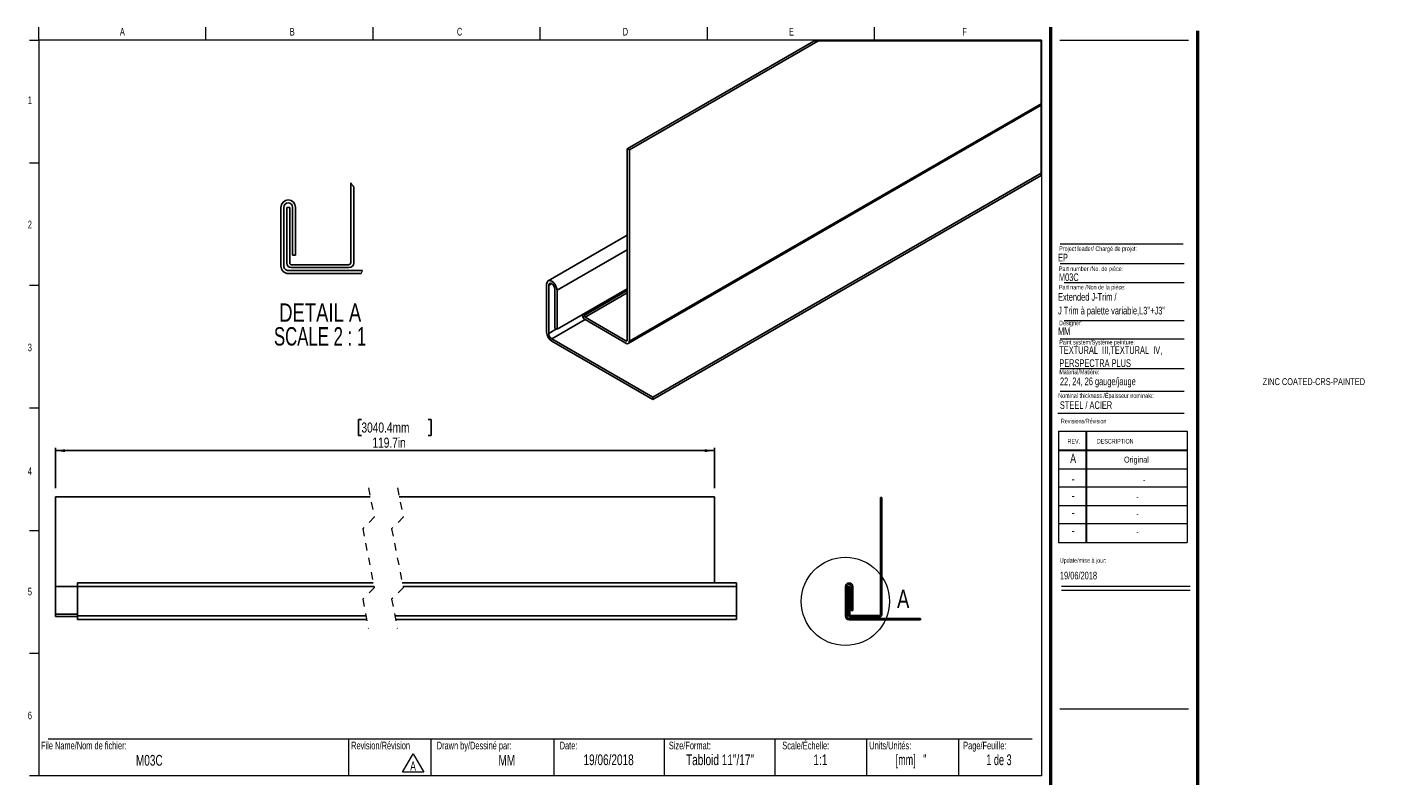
# Model space of a CAD drawing. Header units: inches. Extents: x 0.5 to 18.9, y 0.4 to 10.7.
import ezdxf

# ---------------------------------------------------------------- set-up
doc = ezdxf.new("R2010")
doc.units = ezdxf.units.IN
doc.header["$MEASUREMENT"] = 0
doc.linetypes.add('HIDDEN', pattern=[0.075, 0.05, -0.025])
doc.layers.add('FORMAT', color=7, linetype='Continuous')
doc.styles.add('SLDTEXTSTYLE0', font='TXT', dxfattribs={"width": 0.7})
doc.styles.add('SLDTEXTSTYLE1', font='TXT', dxfattribs={"width": 0.633333})
doc.styles.add('SLDTEXTSTYLE2', font='TXT', dxfattribs={"width": 0.625})
doc.styles.add('SLDTEXTSTYLE3', font='TXT', dxfattribs={"width": 0.75})
doc.styles.add('SLDTEXTSTYLE4', font='TXT', dxfattribs={"width": 0.681818})
doc.dimstyles.new('SLDDIMSTYLE0', dxfattribs={"dimtxt": 0.137795, "dimasz": 0.13, "dimexe": 0, "dimexo": 0.0625, "dimgap": 0.034449, "dimtad": 1, "dimdec": 1, "dimrnd": 1e-09, "dimzin": 12, "dimdsep": 46, "dimlunit": 5, "dimtxsty": 'SLDTEXTSTYLE3', "dimsah": 1, "dimcen": 0.09, "dimadec": 0, "dimazin": 3, "dimtfac": 1, "dimtdec": 1, "dimtofl": 0, "dimtmove": 0, "dimatfit": 3, "dimfxl": 1, "dimfrac": 2, "dimtolj": 1, "dimtzin": 12, "dimarcsym": 0})

# ---------------------------------------------------------------- blocks, each defined once
blk = doc.blocks.new('SW_NOTE_0')
at = {"color": 0, "linetype": 'Continuous', "lineweight": 0}
for p, q in [((-0.096, 0.015), (0.049, 0.266)), ((0.049, 0.266), (0.194, 0.015)), ((0.194, 0.015), (-0.096, 0.015))]:
    blk.add_line(p, q, dxfattribs=at)
at = {"color": 0, "linetype": 'Continuous', "lineweight": 0, "insert": (0.049, 0.161), "char_height": 0.125, "attachment_point": 2, "style": 'SLDTEXTSTYLE0'}
blk.add_mtext('A', dxfattribs=at)
blk = doc.blocks.new('SW_NOTE_1')
at = {"layer": 'FORMAT', "color": 0, "char_height": 0.10417, "attachment_point": 1, "style": 'SLDTEXTSTYLE0'}
for s, insert in [('TEXTURAL  III,TEXTURAL  IV,', (0, 0.134)), ('PERSPECTRA PLUS', (0, -0.044))]:
    blk.add_mtext(s, dxfattribs=dict(at, insert=insert))
blk = doc.blocks.new('_D')
at = {"layer": 'FORMAT'}
for p, q in [((5.01, 5.361), (4.968, 5.361)), ((4.968, 5.361), (4.968, 5.142)), ((5.915, 5.361), (5.957, 5.361)), ((5.957, 5.361), (5.957, 5.142)), ((4.968, 5.142), (5.01, 5.142)), ((5.957, 5.142), (5.915, 5.142)), ((0.851, 4.424), (0.851, 4.975)), ((0.851, 4.936), (9.806, 4.936)), ((9.806, 4.424), (9.806, 4.975))]:
    blk.add_line(p, q, dxfattribs=at)
for points in [[(0.851, 4.936), (0.981, 4.916), (0.981, 4.956)], [(9.806, 4.936), (9.676, 4.956), (9.676, 4.916)]]:
    blk.add_solid(points, dxfattribs=at)
at = {"layer": 'FORMAT', "char_height": 0.1378, "attachment_point": 1, "style": 'SLDTEXTSTYLE3'}
for s, insert in [('3040.4mm', (5.01, 5.319)), ('119.7in', (5.159, 5.113))]:
    blk.add_mtext(s, dxfattribs=dict(at, insert=insert))
blk = doc.blocks.new('SW_NOTE_2')
at = {"layer": 'FORMAT', "color": 0, "char_height": 0.25, "attachment_point": 2}
for s, insert, style in [('DETAIL A', (0.672, 0.322), 'SLDTEXTSTYLE3'), ('SCALE 2 : 1', (0.67, -0.001), 'SLDTEXTSTYLE4')]:
    blk.add_mtext(s, dxfattribs=dict(at, insert=insert, style=style))

msp = doc.modelspace()

# ---------------------------------------------------------------- linework, layer by layer
at = {"color": 7, "linetype": 'Continuous', "lineweight": 18}
for p, q in [((0.626, 10.517), (0.626, 10.694)), ((2.897, 10.517), (2.897, 10.694)), ((5.168, 10.517), (5.168, 10.694)), ((7.439, 10.517), (7.439, 10.694)), ((9.71, 10.694), (9.71, 10.517)), ((11.98, 10.694), (11.98, 10.517)), ((0.501, 10.517), (0.626, 10.517)), ((14.251, 10.517), (0.626, 10.517)), ((0.626, 10.517), (0.626, 0.517)), ((14.251, 10.517), (14.251, 0.517)), ((14.501, 10.517), (16.251, 10.517)), ((0.501, 8.85), (0.626, 8.85)), ((14.505, 7.48), (16.193, 7.48)), ((14.558, 7.223), (16.193, 7.223)), ((0.501, 7.184), (0.626, 7.184)), ((14.558, 6.707), (16.193, 6.707)), ((14.505, 6.457), (16.193, 6.457)), ((14.505, 6.053), (16.193, 6.053)), ((14.505, 5.745), (16.193, 5.745)), ((0.501, 5.517), (0.626, 5.517)), ((14.475, 5.447), (16.193, 5.447)), ((14.481, 5.199), (16.231, 5.199)), ((14.481, 5.199), (14.481, 3.689)), ((14.856, 5.199), (14.856, 3.689)), ((14.866, 5.199), (14.866, 3.689)), ((16.231, 5.199), (16.231, 3.689)), ((14.481, 4.949), (16.231, 4.949)), ((14.481, 4.939), (16.231, 4.939)), ((14.481, 4.689), (16.231, 4.689)), ((16.231, 4.439), (14.481, 4.439)), ((14.481, 4.189), (16.231, 4.189)), ((16.231, 3.939), (14.481, 3.939)), ((0.501, 3.85), (0.626, 3.85)), ((14.481, 3.689), (16.231, 3.689)), ((14.522, 3.095), (16.272, 3.095)), ((14.522, 3.039), (16.272, 3.039)), ((0.501, 2.184), (0.626, 2.184)), ((0.751, 1.017), (14.126, 1.017)), ((4.832, 1.017), (4.832, 0.517)), ((5.954, 1.017), (5.954, 0.517)), ((7.626, 1.017), (7.626, 0.517)), ((9.126, 1.017), (9.126, 0.517)), ((10.626, 1.017), (10.626, 0.517)), ((11.876, 1.017), (11.876, 0.517)), ((13.126, 1.017), (13.126, 0.517)), ((0.626, 0.517), (0.501, 0.517)), ((14.251, 0.517), (0.626, 0.517))]:
    msp.add_line(p, q, dxfattribs=at)
at = {"color": 7, "linetype": 'Continuous', "lineweight": 50}
for p, q in [((14.376, 10.694), (14.376, 0.392)), ((16.376, 0.392), (16.376, 10.642))]:
    msp.add_line(p, q, dxfattribs=at)
at = {"color": 7, "linetype": 'Continuous', "lineweight": 25}
for p, q in [((11.156, 10.502), (8.622, 9.04)), ((11.212, 10.502), (8.651, 9.024)), ((8.637, 6.393), (14.246, 9.631)), ((14.246, 9.653), (8.651, 6.423)), ((8.622, 9.04), (8.622, 6.439)), ((8.651, 9.024), (8.622, 9.04)), ((8.651, 9.024), (8.651, 6.423)), ((14.246, 8.71), (8.969, 5.664)), ((14.246, 8.677), (8.969, 5.631)), ((4.865, 8.579), (4.865, 7.489)), ((4.905, 8.524), (4.905, 7.489)), ((3.915, 8.244), (3.915, 7.444)), ((3.955, 8.244), (3.955, 7.444)), ((4.035, 8.244), (3.995, 8.244)), ((3.995, 7.484), (3.995, 8.244)), ((4.035, 7.484), (4.035, 8.244)), ((4.075, 7.594), (4.075, 8.244)), ((4.115, 7.594), (4.115, 8.244)), ((8.622, 7.865), (7.547, 7.245)), ((4.075, 7.594), (4.115, 7.594)), ((4.015, 7.384), (5.025, 7.384)), ((4.841, 7.464), (4.055, 7.464)), ((4.841, 7.424), (4.055, 7.424)), ((4.015, 7.344), (5.007, 7.344)), ((7.526, 7.199), (7.526, 6.546)), ((7.555, 7.182), (7.555, 6.529)), ((7.64, 6.603), (7.64, 7.133)), ((8.622, 7.137), (7.668, 6.586)), ((7.668, 6.586), (7.668, 7.117)), ((8.036, 6.774), (8.036, 6.799)), ((8.605, 6.429), (8.05, 6.75)), ((8.605, 6.396), (8.05, 6.717)), ((7.64, 6.603), (7.668, 6.586)), ((7.597, 6.456), (8.969, 5.664)), ((7.597, 6.423), (8.969, 5.631)), ((8.969, 5.631), (8.969, 5.664)), ((0.851, 4.306), (5.13, 4.306)), ((0.851, 4.306), (0.851, 3.091)), ((5.524, 4.306), (9.806, 4.306)), ((9.806, 4.306), (9.806, 3.141)), ((12.082, 4.301), (12.062, 4.301)), ((12.062, 4.301), (12.062, 2.708)), ((12.082, 4.301), (12.082, 2.708)), ((5.171, 3.141), (1.151, 3.141)), ((1.151, 3.141), (1.151, 3.091)), ((10.106, 3.141), (5.564, 3.141)), ((10.106, 3.141), (10.106, 3.091)), ((0.851, 3.091), (1.151, 3.091)), ((0.851, 2.711), (0.851, 3.091)), ((1.151, 3.091), (1.151, 2.691)), ((1.151, 3.091), (5.181, 3.091)), ((5.574, 3.091), (10.106, 3.091)), ((10.106, 3.091), (10.106, 2.691)), ((11.587, 3.086), (11.587, 2.686)), ((11.607, 3.086), (11.607, 2.686)), ((11.647, 3.086), (11.627, 3.086)), ((11.627, 2.706), (11.627, 3.086)), ((11.647, 2.706), (11.647, 3.086)), ((11.667, 2.761), (11.667, 3.086)), ((11.687, 2.761), (11.687, 3.086)), ((0.851, 2.681), (0.851, 2.711)), ((0.851, 2.681), (1.151, 2.681)), ((1.151, 2.691), (1.151, 2.641)), ((1.151, 2.691), (5.071, 2.691)), ((1.151, 2.641), (5.081, 2.641)), ((5.465, 2.691), (10.106, 2.691)), ((5.474, 2.641), (10.106, 2.641)), ((10.106, 2.691), (10.106, 2.641)), ((11.637, 2.656), (12.607, 2.656)), ((11.637, 2.636), (12.607, 2.636)), ((12.05, 2.696), (11.657, 2.696)), ((12.05, 2.676), (11.657, 2.676)), ((11.667, 2.761), (11.687, 2.761)), ((12.607, 2.636), (12.607, 2.656))]:
    msp.add_line(p, q, dxfattribs=at)
at = {"color": 8, "linetype": 'Continuous', "lineweight": 25}
for p, q in [((8.622, 7.668), (7.668, 7.117)), ((7.597, 7.207), (7.555, 7.182)), ((8.622, 7.113), (8.036, 6.774)), ((8.622, 7.08), (8.05, 6.75)), ((8.05, 6.717), (7.597, 6.456)), ((7.661, 6.59), (7.555, 6.529)), ((8.622, 6.439), (8.605, 6.429)), ((0.851, 2.711), (1.151, 2.711))]:
    msp.add_line(p, q, dxfattribs=at)
at = {"color": 7, "linetype": 'HIDDEN', "lineweight": 18}
for p, q in [((5.105, 4.431), (5.184, 4.031)), ((5.499, 4.431), (5.578, 4.031)), ((5.184, 4.031), (5.027, 3.873)), ((5.578, 4.031), (5.42, 3.873)), ((5.027, 3.873), (5.184, 3.073)), ((5.42, 3.873), (5.578, 3.073)), ((5.184, 3.073), (5.027, 2.916)), ((5.578, 3.073), (5.42, 2.916)), ((5.027, 2.916), (5.105, 2.516)), ((5.42, 2.916), (5.499, 2.516))]:
    msp.add_line(p, q, dxfattribs=at)
at = {"color": 7, "linetype": 'Continuous', "lineweight": 18, "flags": 128}
msp.add_lwpolyline([(14.246, 8.677), (14.246, 8.71), (14.246, 9.631), (14.246, 9.653), (14.246, 10.502), (11.212, 10.502), (11.156, 10.502)], dxfattribs=at)
at = {"color": 7, "linetype": 'Continuous', "lineweight": 25, "flags": 128}
for points in [[(7.668, 7.117), (7.662, 7.151), (7.647, 7.187), (7.624, 7.218), (7.597, 7.24), (7.57, 7.249), (7.547, 7.245), (7.532, 7.227), (7.526, 7.199)], [(7.64, 7.133), (7.636, 7.154), (7.627, 7.175), (7.613, 7.194), (7.597, 7.207), (7.581, 7.213), (7.567, 7.21), (7.558, 7.199), (7.555, 7.182)]]:
    msp.add_lwpolyline(points, dxfattribs=at)
at = {"color": 7, "linetype": 'Continuous', "lineweight": 18}
msp.add_circle((11.587, 2.886), 0.6, dxfattribs=at)
for start, end in [(34.4704, 37.7107), (335.3942, 337.4764)]:
    msp.add_arc((3.915, 7.844), 1.201, start, end, dxfattribs=at)
at = {"color": 7, "linetype": 'Continuous', "lineweight": 25}
for centre, radius, start, end in [((4.015, 8.244), 0.1, 0, 180), ((4.015, 8.244), 0.06, 0, 180), ((4.015, 7.444), 0.1, 179.9999, 270.0001), ((4.015, 7.444), 0.06, 179.9998, 270.0001), ((4.055, 7.484), 0.06, 180, 269.9999), ((4.055, 7.484), 0.02, 179.9998, 270.0004), ((4.841, 7.489), 0.0244, 269.9998, 0.0002), ((4.841, 7.489), 0.0644, 270.0002, 359.9999), ((8.101, 6.796), 0.0937, 188.0103, 237.121), ((8.066, 6.776), 0.0307, 182.593, 237.4039), ((7.68, 6.553), 0.154, 182.6072, 237.392), ((7.647, 6.533), 0.0922, 182.6019, 237.3934), ((8.612, 6.437), 0.0107, 230.8011, 9.2016), ((8.623, 6.418), 0.0281, 230.7952, 9.2181), ((11.637, 3.086), 0.05, 0, 180), ((11.637, 3.086), 0.03, 0, 180), ((11.637, 2.686), 0.05, 180, 270), ((11.637, 2.686), 0.03, 180, 270), ((11.657, 2.706), 0.03, 180, 270), ((11.657, 2.706), 0.01, 180, 270), ((12.05, 2.708), 0.0322, 270, 0), ((12.05, 2.708), 0.0122, 270, 0)]:
    msp.add_arc(centre, radius, start, end, dxfattribs=at)
at = {"layer": 'FORMAT', "color": 250, "lineweight": 18, "true_color": 0x454545}
msp.add_line((14.505, 7.748), (16.176, 7.748), dxfattribs=at)
at = {"layer": 'FORMAT', "lineweight": 18}
msp.add_line((14.501, 1.427), (16.251, 1.427), dxfattribs=at)

# ---------------------------------------------------------------- block references
at = {"color": 7, "linetype": 'Continuous', "lineweight": 0}
msp.add_blockref('SW_NOTE_0', (5.663, 0.55), dxfattribs=at)
at = {"layer": 'FORMAT'}
for name, p in [('SW_NOTE_2', (3.778, 6.616)), ('SW_NOTE_1', (14.494, 6.222))]:
    msp.add_blockref(name, p, dxfattribs=at)

# ---------------------------------------------------------------- texts
at = {"color": 7, "linetype": 'Continuous', "lineweight": 0}
for s, insert, char_height, attachment_point, style in [('A', (1.761, 10.684), 0.104, 2, 'SLDTEXTSTYLE0'), ('B', (4.07, 10.684), 0.104, 2, 'SLDTEXTSTYLE0'), ('C', (6.344, 10.684), 0.104, 2, 'SLDTEXTSTYLE0'), ('D', (8.597, 10.684), 0.104, 2, 'SLDTEXTSTYLE0'), ('E', (10.853, 10.684), 0.104, 2, 'SLDTEXTSTYLE0'), ('F', (13.207, 10.684), 0.104, 2, 'SLDTEXTSTYLE0'), ('1', (0.504, 9.752), 0.104, 2, 'SLDTEXTSTYLE0'), ('2', (0.504, 8.062), 0.104, 2, 'SLDTEXTSTYLE0'), ('EP', (14.477, 7.613), 0.1042, 1, 'SLDTEXTSTYLE0'), ('Project leader/ Chargé de projet:', (14.493, 7.713), 0.0625, 1, 'SLDTEXTSTYLE0'), ('Part number /No. de pièce:', (14.489, 7.44), 0.0625, 1, 'SLDTEXTSTYLE0'), ('M03C', (14.489, 7.346), 0.1042, 1, 'SLDTEXTSTYLE0'), ('Designer:', (14.493, 6.703), 0.0625, 1, 'SLDTEXTSTYLE0'), ('MM', (14.477, 6.612), 0.1042, 1, 'SLDTEXTSTYLE0'), ('3', (0.504, 6.391), 0.104, 2, 'SLDTEXTSTYLE0'), ('Paint system/Système peinture:', (14.494, 6.442), 0.0625, 1, 'SLDTEXTSTYLE0'), ('ZINC COATED-CRS-PAINTED', (17.258, 5.921), 0.09375, 1, 'SLDTEXTSTYLE0'), ('Nominal thickness /Épaisseur nominale:', (14.48, 5.715), 0.0625, 1, 'SLDTEXTSTYLE0'), ('STEEL / ACIER', (14.502, 5.607), 0.10417, 1, 'SLDTEXTSTYLE0'), ('Revisions/Révision', (14.516, 5.369), 0.0625, 1, 'SLDTEXTSTYLE0'), ('REV.', (14.606, 5.095), 0.0625, 1, 'SLDTEXTSTYLE0'), ('DESCRIPTION', (15.004, 5.095), 0.0625, 1, 'SLDTEXTSTYLE0'), ('A', (14.682, 4.894), 0.125, 2, 'SLDTEXTSTYLE0'), ('Original', (15.542, 4.855), 0.0833, 2, 'SLDTEXTSTYLE0'), ('4', (0.504, 4.709), 0.104, 2, 'SLDTEXTSTYLE0'), ('-', (14.683, 4.617), 0.125, 2, 'SLDTEXTSTYLE0'), ('-', (15.647, 4.579), 0.0833, 2, 'SLDTEXTSTYLE0'), ('-', (14.683, 4.388), 0.125, 2, 'SLDTEXTSTYLE0'), ('-', (15.556, 4.349), 0.0833, 2, 'SLDTEXTSTYLE0'), ('-', (14.683, 4.157), 0.125, 2, 'SLDTEXTSTYLE0'), ('-', (15.556, 4.118), 0.0833, 2, 'SLDTEXTSTYLE0'), ('-', (14.683, 3.914), 0.125, 2, 'SLDTEXTSTYLE0'), ('-', (15.556, 3.875), 0.0833, 2, 'SLDTEXTSTYLE0'), ('Update/mise à jour:', (14.501, 3.475), 0.0625, 1, 'SLDTEXTSTYLE0'), ('19/06/2018', (14.503, 3.29), 0.1042, 1, 'SLDTEXTSTYLE0'), ('5', (0.504, 3.072), 0.104, 2, 'SLDTEXTSTYLE0'), ('6', (0.504, 1.388), 0.104, 2, 'SLDTEXTSTYLE0'), ('File Name/Nom de fichier:', (0.655, 0.979), 0.10417, 1, 'SLDTEXTSTYLE0'), ('Revision/Révision', (4.87, 0.979), 0.10417, 1, 'SLDTEXTSTYLE0'), ('Drawn by/Dessiné par:', (6.033, 0.979), 0.10417, 1, 'SLDTEXTSTYLE0'), ('Date:', (7.704, 0.979), 0.1042, 1, 'SLDTEXTSTYLE0'), ('Size/Format:', (9.188, 0.979), 0.10417, 1, 'SLDTEXTSTYLE0'), ('Scale/Échelle:', (10.729, 0.979), 0.10417, 1, 'SLDTEXTSTYLE0'), ('Units/Unités:', (11.911, 0.979), 0.10417, 1, 'SLDTEXTSTYLE0'), ('Page/Feuille:', (13.188, 0.979), 0.10417, 1, 'SLDTEXTSTYLE0'), ('M03C', (2.127, 0.799), 0.1458, 2, 'SLDTEXTSTYLE0'), ('MM', (6.986, 0.799), 0.1458, 2, 'SLDTEXTSTYLE0'), ('19/06/2018', (8.369, 0.806), 0.1458, 2, 'SLDTEXTSTYLE0'), ('Tabloid 11"/17"', (9.883, 0.806), 0.14583, 2, 'SLDTEXTSTYLE0'), ('1:1', (11.247, 0.806), 0.1458, 2, 'SLDTEXTSTYLE0'), ('[mm]   "', (12.479, 0.806), 0.1458, 2, 'SLDTEXTSTYLE2'), ('1 de 3', (13.674, 0.806), 0.1458, 2, 'SLDTEXTSTYLE1')]:
    msp.add_mtext(s, dxfattribs=dict(at, insert=insert, char_height=char_height, attachment_point=attachment_point, style=style))
at = {"color": 7, "linetype": 'Continuous', "lineweight": 18, "insert": (12.289, 3.045), "char_height": 0.25, "attachment_point": 1, "style": 'SLDTEXTSTYLE3'}
msp.add_mtext('A', dxfattribs=at)
at = {"layer": 'FORMAT', "attachment_point": 1, "style": 'SLDTEXTSTYLE0'}
for s, insert, char_height in [('Part name /Non de la pièce:', (14.489, 7.19), 0.0625), ('Extended J-Trim /', (14.477, 7.078), 0.10417), ("J Trim à palette variable,L3''+J3''", (14.477, 6.892), 0.10417), ('Material/Matière:', (14.494, 6.037), 0.0625), ('22, 24, 26 gauge/jauge', (14.503, 5.93), 0.10417)]:
    msp.add_mtext(s, dxfattribs=dict(at, insert=insert, char_height=char_height))

# ---------------------------------------------------------------- dimensions: what is measured, and where the dimension line sits
at = {"layer": 'FORMAT'}
dim = msp.add_linear_dim(base=(9.806, 4.936), p1=(0.851, 4.306), p2=(9.806, 4.306), text='119.7in', dimstyle='SLDDIMSTYLE0', dxfattribs=at)
dim.commit()
dim.dimension.update_dxf_attribs({"geometry": '_D', "text_midpoint": (5.463, 4.936), "dimtype": 160})

doc.saveas('drawing.dxf')
